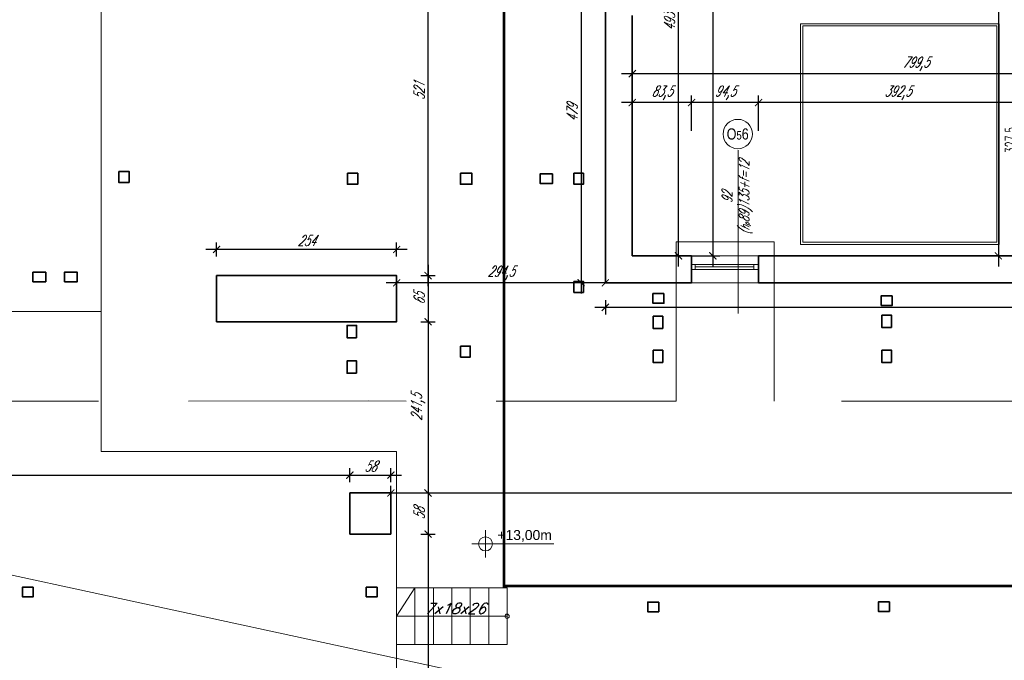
# Model space of a CAD drawing. Header units: millimetres. Extents: x 402 to 79005, y -7782 to 89952.
# Tile 11 of 256: x 25107 to 26496, y 7051 to 7954. Entities that reach past the tile are written whole.
import ezdxf
from ezdxf.enums import TextEntityAlignment as Align

# ---------------------------------------------------------------- set-up
doc = ezdxf.new("R2010")
doc.units = ezdxf.units.MM
doc.header["$LTSCALE"] = 10
doc.linetypes.add('DASHED', pattern=[19.05, 12.7, -6.35])
doc.layers.get('0').update_dxf_attribs({"lineweight": 0})
doc.layers.get('Defpoints').update_dxf_attribs({"color": 253})
for name, color, linetype, lineweight in [('01-2_konstrukcja dachu', 253, 'Continuous', 35), ('01_ściany', 253, 'Continuous', 35), ('03-01_okna', 253, 'Continuous', 15), ('03-02_schody', 253, 'Continuous', 5), ('04-1_widok', 253, 'Continuous', 5), ('04-2_nad', 253, 'DASHED', 5), ('05-01_wymiary', 253, 'Continuous', 5), ('05-03_opis', 253, 'Continuous', 5), ('0_A_DŹWIG OSOBOWY', 5, 'Continuous', 0), ('0_A_GRANICA OPRACOWANIA', 1, 'Continuous', 0), ('0_A_WYMIAROWANIE', 1, 'Continuous', 5), ('0_SZKLANA ELEWACJA SZYBU WINDOWEGO', 132, 'Continuous', 0)]:
    doc.layers.add(name, color=color, linetype=linetype, lineweight=lineweight)
doc.styles.add('arial', font='ARIAL.TTF')
doc.styles.add('ariel', font='ARIAL.TTF', dxfattribs={"width": 0.8})
doc.styles.add('ariel_wym', font='simplex.shx', dxfattribs={"width": 0.65, "oblique": 25})
doc.styles.add('SIMPLEXD', font='simplex.shx', dxfattribs={"width": 0.6})
doc.dimstyles.new('1-100', dxfattribs={"dimtxt": 16, "dimasz": 5, "dimexe": 0, "dimexo": 0, "dimgap": 5, "dimtad": 1, "dimdec": 1, "dimtxsty": 'SIMPLEXD', "dimcen": 5, "dimclrt": 256, "dimadec": 0, "dimazin": 0, "dimtfac": 1, "dimtdec": 0, "dimtix": 1, "dimtmove": 1, "dimatfit": 3, "dimldrblk": 'LP', "dimfxl": 0, "dimarcsym": 0})
doc.dimstyles.new('ariel 50', dxfattribs={"dimtxt": 15, "dimasz": 10, "dimexe": 10, "dimexo": 0, "dimgap": 5, "dimtad": 1, "dimdec": 1, "dimrnd": 0.5, "dimtxsty": 'ariel_wym', "dimblk": 'ARCHTICK', "dimcen": 2.5, "dimdle": 15, "dimazin": 0, "dimtfac": 1, "dimtdec": 1, "dimtix": 1, "dimtmove": 0, "dimatfit": 3, "dimldrblk": 'DOT', "dimfxl": 0, "dimarcsym": 0})
doc.dimstyles.new('ariel 50 wnętrze', dxfattribs={"dimtxt": 15, "dimasz": 10, "dimexe": 10, "dimexo": 0, "dimgap": 5, "dimtad": 1, "dimdec": 1, "dimrnd": 0.5, "dimtxsty": 'ariel_wym', "dimblk": 'ARCHTICK', "dimcen": 2.5, "dimdle": 15, "dimazin": 0, "dimtfac": 1, "dimtdec": 1, "dimtix": 1, "dimtmove": 0, "dimatfit": 3, "dimldrblk": 'DOT', "dimfxl": 0, "dimarcsym": 0})

# ---------------------------------------------------------------- blocks, each defined once
blk = doc.blocks.new('_ArchTick')
at = {"color": 0, "linetype": 'ByBlock', "const_width": 0.15}
blk.add_lwpolyline([(-0.5, -0.5), (0.5, 0.5)], dxfattribs=at)
blk = doc.blocks.new('*D3470')
at = {"layer": '05-01_wymiary', "color": 0, "lineweight": -2}
for p, q in [((26036.7, 7605.9), (26036.7, 8128.9)), ((25996.7, 8113.9), (26046.7, 8113.9)), ((25996.7, 7620.9), (26046.7, 7620.9))]:
    blk.add_line(p, q, dxfattribs=at)
at = {"layer": 'Defpoints', "color": 0, "lineweight": 0}
for p in [(25885.1, 8113.9), (26036.7, 8113.9), (25971.6, 7620.9)]:
    blk.add_point(p, dxfattribs=at)
at = {"layer": '05-01_wymiary', "color": 0, "lineweight": -2, "xscale": 10, "yscale": 10, "zscale": 10}
for p, rotation in [((26036.7, 8113.9), 90), ((26036.7, 7620.9), 270)]:
    blk.add_blockref('_ArchTick', p, dxfattribs=dict(at, rotation=rotation))
at = {"layer": '05-01_wymiary', "color": 0, "insert": (26024.2, 7950.7), "char_height": 15, "attachment_point": 5, "rotation": 90, "style": 'ariel_wym'}
blk.add_mtext('493', dxfattribs=at)
blk = doc.blocks.new('_Dot')
at = {"color": 0, "linetype": 'ByBlock', "lineweight": -2}
blk.add_line((-0.5, 0), (-1, 0), dxfattribs=at)
at = {"color": 0, "linetype": 'ByBlock', "const_width": 0.5}
blk.add_lwpolyline([(-0.25, 0, 1), (0.25, 0, 1)], format="xyb", close=True, dxfattribs=at)
blk = doc.blocks.new('*D3474')
at = {"layer": '05-01_wymiary', "color": 0, "lineweight": -2}
for p, q in [((26085.2, 8413.9), (26085.2, 7605.9)), ((26045.2, 8398.9), (26095.2, 8398.9)), ((26045.2, 7620.9), (26095.2, 7620.9))]:
    blk.add_line(p, q, dxfattribs=at)
at = {"layer": 'Defpoints', "color": 0, "lineweight": 0}
for p in [(25177.7, 8398.9), (25971.6, 7620.9), (26085.2, 7620.9)]:
    blk.add_point(p, dxfattribs=at)
at = {"layer": '05-01_wymiary', "color": 0, "lineweight": -2, "xscale": 10, "yscale": 10, "zscale": 10}
for p, rotation in [((26085.2, 8398.9), 90), ((26085.2, 7620.9), 270)]:
    blk.add_blockref('_ArchTick', p, dxfattribs=dict(at, rotation=rotation))
at = {"layer": '05-01_wymiary', "color": 0, "insert": (26072.7, 8009.9), "char_height": 15, "attachment_point": 5, "rotation": 90, "style": 'ariel_wym'}
blk.add_mtext('778', dxfattribs=at)
blk = doc.blocks.new('*D3522')
at = {"layer": '05-01_wymiary', "color": 0, "lineweight": -2}
for p, q in [((26488, 9358.9), (26488, 7605.9)), ((26528, 9343.9), (26478, 9343.9)), ((26528, 7620.9), (26478, 7620.9))]:
    blk.add_line(p, q, dxfattribs=at)
at = {"layer": 'Defpoints', "color": 0, "lineweight": 0}
for p in [(26771.2, 9343.9), (26488, 7620.9), (26771.2, 7620.9)]:
    blk.add_point(p, dxfattribs=at)
at = {"layer": '05-01_wymiary', "color": 0, "lineweight": -2, "xscale": 10, "yscale": 10, "zscale": 10}
for p, rotation in [((26488, 9343.9), 90), ((26488, 7620.9), 270)]:
    blk.add_blockref('_ArchTick', p, dxfattribs=dict(at, rotation=rotation))
at = {"layer": '05-01_wymiary', "color": 0, "insert": (26475.5, 8482.4), "char_height": 15, "attachment_point": 5, "rotation": 90, "style": 'ariel_wym'}
blk.add_mtext('1723', dxfattribs=at)
blk = doc.blocks.new('*D3559')
at = {"layer": '05-01_wymiary', "color": 0, "lineweight": -2}
for p, q in [((26557.3, 7837), (26134.8, 7837)), ((26149.8, 7797), (26149.8, 7847)), ((26542.3, 7797), (26542.3, 7847))]:
    blk.add_line(p, q, dxfattribs=at)
at = {"layer": 'Defpoints', "color": 0, "lineweight": 0}
for p in [(26149.8, 7837), (26149.8, 7582.9), (26542.3, 7582.9)]:
    blk.add_point(p, dxfattribs=at)
at = {"layer": '05-01_wymiary', "color": 0, "lineweight": -2, "xscale": 10, "yscale": 10, "zscale": 10, "rotation": 180}
blk.add_blockref('_ArchTick', (26149.8, 7837), dxfattribs=at)
at = {"layer": '05-01_wymiary', "color": 0, "lineweight": -2, "xscale": 10, "yscale": 10, "zscale": 10}
blk.add_blockref('_ArchTick', (26542.3, 7837), dxfattribs=at)
at = {"layer": '05-01_wymiary', "color": 0, "insert": (26346.1, 7850.9), "char_height": 15, "attachment_point": 5, "style": 'ariel_wym'}
blk.add_mtext('392,5', dxfattribs=at)
blk = doc.blocks.new('*D3560')
at = {"layer": '05-01_wymiary', "color": 0, "lineweight": -2}
for p, q in [((26164.8, 7837), (26040.3, 7837)), ((26055.3, 7797), (26055.3, 7847)), ((26149.8, 7797), (26149.8, 7847))]:
    blk.add_line(p, q, dxfattribs=at)
at = {"layer": 'Defpoints', "color": 0, "lineweight": 0}
for p in [(26055.3, 7837), (26055.3, 7582.9), (26149.8, 7582.9)]:
    blk.add_point(p, dxfattribs=at)
at = {"layer": '05-01_wymiary', "color": 0, "lineweight": -2, "xscale": 10, "yscale": 10, "zscale": 10, "rotation": 180}
blk.add_blockref('_ArchTick', (26055.3, 7837), dxfattribs=at)
at = {"layer": '05-01_wymiary', "color": 0, "lineweight": -2, "xscale": 10, "yscale": 10, "zscale": 10}
blk.add_blockref('_ArchTick', (26149.8, 7837), dxfattribs=at)
at = {"layer": '05-01_wymiary', "color": 0, "insert": (26102.6, 7850.9), "char_height": 15, "attachment_point": 5, "style": 'ariel_wym'}
blk.add_mtext('94,5', dxfattribs=at)
blk = doc.blocks.new('*D3561')
at = {"layer": '05-01_wymiary', "color": 0, "lineweight": -2}
for p, q in [((26070.3, 7837), (25956.6, 7837)), ((25971.6, 7797), (25971.6, 7847)), ((26055.3, 7797), (26055.3, 7847))]:
    blk.add_line(p, q, dxfattribs=at)
at = {"layer": 'Defpoints', "color": 0, "lineweight": 0}
for p in [(25971.6, 7837), (25971.6, 7620.9), (26055.3, 7582.9)]:
    blk.add_point(p, dxfattribs=at)
at = {"layer": '05-01_wymiary', "color": 0, "lineweight": -2, "xscale": 10, "yscale": 10, "zscale": 10, "rotation": 180}
blk.add_blockref('_ArchTick', (25971.6, 7837), dxfattribs=at)
at = {"layer": '05-01_wymiary', "color": 0, "lineweight": -2, "xscale": 10, "yscale": 10, "zscale": 10}
blk.add_blockref('_ArchTick', (26055.3, 7837), dxfattribs=at)
at = {"layer": '05-01_wymiary', "color": 0, "insert": (26013.5, 7850.9), "char_height": 15, "attachment_point": 5, "style": 'ariel_wym'}
blk.add_mtext('83,5', dxfattribs=at)
blk = doc.blocks.new('*D3562')
at = {"layer": '05-01_wymiary', "color": 0, "lineweight": -2}
for p, q in [((25956.6, 7877.8), (26786.2, 7877.8)), ((25971.6, 7837.8), (25971.6, 7887.8)), ((26771.2, 7837.8), (26771.2, 7887.8))]:
    blk.add_line(p, q, dxfattribs=at)
at = {"layer": 'Defpoints', "color": 0, "lineweight": 0}
for p in [(26771.2, 7877.8), (25971.6, 7620.9), (26771.2, 7620.9)]:
    blk.add_point(p, dxfattribs=at)
at = {"layer": '05-01_wymiary', "color": 0, "lineweight": -2, "xscale": 10, "yscale": 10, "zscale": 10, "rotation": 180}
blk.add_blockref('_ArchTick', (25971.6, 7877.8), dxfattribs=at)
at = {"layer": '05-01_wymiary', "color": 0, "lineweight": -2, "xscale": 10, "yscale": 10, "zscale": 10}
blk.add_blockref('_ArchTick', (26771.2, 7877.8), dxfattribs=at)
at = {"layer": '05-01_wymiary', "color": 0, "insert": (26371.4, 7891.7), "char_height": 15, "attachment_point": 5, "style": 'ariel_wym'}
blk.add_mtext('799,5', dxfattribs=at)
blk = doc.blocks.new('*D3597')
at = {"layer": '05-01_wymiary', "color": 0, "lineweight": -2}
for p, q in [((25899.4, 8076.9), (25899.4, 7567.9)), ((25909.4, 8061.9), (25889.4, 8061.9)), ((25909.4, 7582.9), (25889.4, 7582.9))]:
    blk.add_line(p, q, dxfattribs=at)
at = {"layer": 'Defpoints', "color": 0, "lineweight": 0}
for p in [(25933.6, 8061.9), (25899.4, 7582.9), (25933.6, 7582.9)]:
    blk.add_point(p, dxfattribs=at)
at = {"layer": '05-01_wymiary', "color": 0, "lineweight": -2, "xscale": 10, "yscale": 10, "zscale": 10}
for p, rotation in [((25899.4, 8061.9), 90), ((25899.4, 7582.9), 270)]:
    blk.add_blockref('_ArchTick', p, dxfattribs=dict(at, rotation=rotation))
at = {"layer": '05-01_wymiary', "color": 0, "insert": (25886.9, 7822.4), "char_height": 15, "attachment_point": 5, "rotation": 90, "style": 'ariel_wym'}
blk.add_mtext('479', dxfattribs=at)
blk = doc.blocks.new('*D3598')
at = {"layer": '05-01_wymiary', "color": 0, "lineweight": -2}
for p, q in [((25933.6, 7558.4), (25933.6, 7538.4)), ((27326.5, 7558.4), (27326.5, 7538.4)), ((25918.6, 7548.4), (27341.5, 7548.4))]:
    blk.add_line(p, q, dxfattribs=at)
at = {"layer": 'Defpoints', "color": 0, "lineweight": 0}
for p in [(25933.6, 7582.9), (27326.5, 7582.9), (27326.5, 7548.4)]:
    blk.add_point(p, dxfattribs=at)
at = {"layer": '05-01_wymiary', "color": 0, "lineweight": -2, "xscale": 10, "yscale": 10, "zscale": 10, "rotation": 180}
blk.add_blockref('_ArchTick', (25933.6, 7548.4), dxfattribs=at)
at = {"layer": '05-01_wymiary', "color": 0, "lineweight": -2, "xscale": 10, "yscale": 10, "zscale": 10}
blk.add_blockref('_ArchTick', (27326.5, 7548.4), dxfattribs=at)
at = {"layer": '05-01_wymiary', "color": 0, "insert": (26630.1, 7560.9), "char_height": 15, "attachment_point": 5, "style": 'ariel_wym'}
blk.add_mtext('1393', dxfattribs=at)
blk = doc.blocks.new('*D3599')
at = {"layer": '05-01_wymiary', "color": 0, "lineweight": -2}
for p, q in [((25639.2, 7582.9), (25639.2, 7592.9)), ((25933.6, 7582.9), (25933.6, 7592.9)), ((25948.6, 7582.9), (25624.2, 7582.9))]:
    blk.add_line(p, q, dxfattribs=at)
at = {"layer": 'Defpoints', "color": 0, "lineweight": 0}
for p in [(25639.2, 7582.9), (25639.2, 7582.9), (25933.6, 7582.9)]:
    blk.add_point(p, dxfattribs=at)
at = {"layer": '05-01_wymiary', "color": 0, "lineweight": -2, "xscale": 10, "yscale": 10, "zscale": 10, "rotation": 180}
blk.add_blockref('_ArchTick', (25639.2, 7582.9), dxfattribs=at)
at = {"layer": '05-01_wymiary', "color": 0, "lineweight": -2, "xscale": 10, "yscale": 10, "zscale": 10}
blk.add_blockref('_ArchTick', (25933.6, 7582.9), dxfattribs=at)
at = {"layer": '05-01_wymiary', "color": 0, "insert": (25786.4, 7596.8), "char_height": 15, "attachment_point": 5, "style": 'ariel_wym'}
blk.add_mtext('294,5', dxfattribs=at)
blk = doc.blocks.new('*D3600')
at = {"layer": '05-01_wymiary', "color": 0, "lineweight": -2}
for p, q in [((25683.5, 7608), (25683.5, 7513)), ((25673.5, 7593), (25693.5, 7593)), ((25673.5, 7528), (25693.5, 7528))]:
    blk.add_line(p, q, dxfattribs=at)
at = {"layer": 'Defpoints', "color": 0, "lineweight": 0}
for p in [(25639.2, 7593), (25639.2, 7528), (25683.5, 7528)]:
    blk.add_point(p, dxfattribs=at)
at = {"layer": '05-01_wymiary', "color": 0, "lineweight": -2, "xscale": 10, "yscale": 10, "zscale": 10}
for p, rotation in [((25683.5, 7593), 90), ((25683.5, 7528), 270)]:
    blk.add_blockref('_ArchTick', p, dxfattribs=dict(at, rotation=rotation))
at = {"layer": '05-01_wymiary', "color": 0, "insert": (25671, 7560.5), "char_height": 15, "attachment_point": 5, "rotation": 90, "style": 'ariel_wym'}
blk.add_mtext('65', dxfattribs=at)
blk = doc.blocks.new('*D3601')
at = {"layer": '05-01_wymiary', "color": 0, "lineweight": -2}
for p, q in [((25385.2, 7619.9), (25385.2, 7639.9)), ((25639.2, 7619.9), (25639.2, 7639.9)), ((25654.2, 7629.9), (25370.2, 7629.9))]:
    blk.add_line(p, q, dxfattribs=at)
at = {"layer": 'Defpoints', "color": 0, "lineweight": 0}
for p in [(25385.2, 7629.9), (25385.2, 7593), (25639.2, 7593)]:
    blk.add_point(p, dxfattribs=at)
at = {"layer": '05-01_wymiary', "color": 0, "lineweight": -2, "xscale": 10, "yscale": 10, "zscale": 10, "rotation": 180}
blk.add_blockref('_ArchTick', (25385.2, 7629.9), dxfattribs=at)
at = {"layer": '05-01_wymiary', "color": 0, "lineweight": -2, "xscale": 10, "yscale": 10, "zscale": 10}
blk.add_blockref('_ArchTick', (25639.2, 7629.9), dxfattribs=at)
at = {"layer": '05-01_wymiary', "color": 0, "insert": (25512.2, 7642.4), "char_height": 15, "attachment_point": 5, "style": 'ariel_wym'}
blk.add_mtext('254', dxfattribs=at)
blk = doc.blocks.new('*D3602')
at = {"layer": '05-01_wymiary', "color": 0, "lineweight": -2}
for p, q in [((25683.5, 7578), (25683.5, 8128.9)), ((25673.5, 8113.9), (25693.5, 8113.9)), ((25673.5, 7593), (25693.5, 7593))]:
    blk.add_line(p, q, dxfattribs=at)
at = {"layer": 'Defpoints', "color": 0, "lineweight": 0}
for p in [(25656.4, 8113.9), (25683.5, 8113.9), (25639.2, 7593)]:
    blk.add_point(p, dxfattribs=at)
at = {"layer": '05-01_wymiary', "color": 0, "lineweight": -2, "xscale": 10, "yscale": 10, "zscale": 10}
for p, rotation in [((25683.5, 8113.9), 90), ((25683.5, 7593), 270)]:
    blk.add_blockref('_ArchTick', p, dxfattribs=dict(at, rotation=rotation))
at = {"layer": '05-01_wymiary', "color": 0, "insert": (25671, 7853.4), "char_height": 15, "attachment_point": 5, "rotation": 90, "style": 'ariel_wym'}
blk.add_mtext('521', dxfattribs=at)
blk = doc.blocks.new('*D3606')
at = {"layer": '05-01_wymiary', "color": 0, "lineweight": -2}
for p, q in [((24218.7, 7301.7), (24218.7, 7321.7)), ((25573.1, 7301.7), (25573.1, 7321.7)), ((24203.7, 7311.7), (25588.1, 7311.7))]:
    blk.add_line(p, q, dxfattribs=at)
at = {"layer": 'Defpoints', "color": 0, "lineweight": 0}
for p in [(25573.1, 7311.7), (24218.7, 7286.5), (25573.1, 7286.5)]:
    blk.add_point(p, dxfattribs=at)
at = {"layer": '05-01_wymiary', "color": 0, "lineweight": -2, "xscale": 10, "yscale": 10, "zscale": 10, "rotation": 180}
blk.add_blockref('_ArchTick', (24218.7, 7311.7), dxfattribs=at)
at = {"layer": '05-01_wymiary', "color": 0, "lineweight": -2, "xscale": 10, "yscale": 10, "zscale": 10}
blk.add_blockref('_ArchTick', (25573.1, 7311.7), dxfattribs=at)
at = {"layer": '05-01_wymiary', "color": 0, "insert": (24895.9, 7325.6), "char_height": 15, "attachment_point": 5, "style": 'ariel_wym'}
blk.add_mtext('1354,5', dxfattribs=at)
blk = doc.blocks.new('*D3607')
at = {"layer": '05-01_wymiary', "color": 0, "lineweight": -2}
for p, q in [((25573.1, 7301.7), (25573.1, 7321.7)), ((25631.1, 7301.7), (25631.1, 7321.7)), ((25558.1, 7311.7), (25646.1, 7311.7))]:
    blk.add_line(p, q, dxfattribs=at)
at = {"layer": 'Defpoints', "color": 0, "lineweight": 0}
for p in [(25631.1, 7311.7), (25573.1, 7286.5), (25631.1, 7286.5)]:
    blk.add_point(p, dxfattribs=at)
at = {"layer": '05-01_wymiary', "color": 0, "lineweight": -2, "xscale": 10, "yscale": 10, "zscale": 10, "rotation": 180}
blk.add_blockref('_ArchTick', (25573.1, 7311.7), dxfattribs=at)
at = {"layer": '05-01_wymiary', "color": 0, "lineweight": -2, "xscale": 10, "yscale": 10, "zscale": 10}
blk.add_blockref('_ArchTick', (25631.1, 7311.7), dxfattribs=at)
at = {"layer": '05-01_wymiary', "color": 0, "insert": (25602.1, 7324.2), "char_height": 15, "attachment_point": 5, "style": 'ariel_wym'}
blk.add_mtext('58', dxfattribs=at)
blk = doc.blocks.new('*D3608')
at = {"layer": '05-01_wymiary', "color": 0, "lineweight": -2}
for p, q in [((25631.1, 7286.5), (25631.1, 7296.5)), ((27686.2, 7286.5), (27686.2, 7296.5)), ((25616.1, 7286.5), (27701.2, 7286.5))]:
    blk.add_line(p, q, dxfattribs=at)
at = {"layer": 'Defpoints', "color": 0, "lineweight": 0}
for p in [(25631.1, 7286.5), (27686.2, 7286.5), (27686.2, 7286.5)]:
    blk.add_point(p, dxfattribs=at)
at = {"layer": '05-01_wymiary', "color": 0, "lineweight": -2, "xscale": 10, "yscale": 10, "zscale": 10, "rotation": 180}
blk.add_blockref('_ArchTick', (25631.1, 7286.5), dxfattribs=at)
at = {"layer": '05-01_wymiary', "color": 0, "lineweight": -2, "xscale": 10, "yscale": 10, "zscale": 10}
blk.add_blockref('_ArchTick', (27686.2, 7286.5), dxfattribs=at)
at = {"layer": '05-01_wymiary', "color": 0, "insert": (26658.7, 7299), "char_height": 15, "attachment_point": 5, "style": 'ariel_wym'}
blk.add_mtext('2055', dxfattribs=at)
blk = doc.blocks.new('*D3609')
at = {"layer": '05-01_wymiary', "color": 0, "lineweight": -2}
for p, q in [((25683.5, 7543), (25683.5, 7271.5)), ((25673.5, 7528), (25693.5, 7528)), ((25673.5, 7286.5), (25693.5, 7286.5))]:
    blk.add_line(p, q, dxfattribs=at)
at = {"layer": 'Defpoints', "color": 0, "lineweight": 0}
for p in [(25639.2, 7528), (25631.1, 7286.5), (25683.5, 7286.5)]:
    blk.add_point(p, dxfattribs=at)
at = {"layer": '05-01_wymiary', "color": 0, "lineweight": -2, "xscale": 10, "yscale": 10, "zscale": 10}
for p, rotation in [((25683.5, 7528), 90), ((25683.5, 7286.5), 270)]:
    blk.add_blockref('_ArchTick', p, dxfattribs=dict(at, rotation=rotation))
at = {"layer": '05-01_wymiary', "color": 0, "insert": (25669.6, 7407.3), "char_height": 15, "attachment_point": 5, "rotation": 90, "style": 'ariel_wym'}
blk.add_mtext('241,5', dxfattribs=at)
blk = doc.blocks.new('*D3610')
at = {"layer": '05-01_wymiary', "color": 0, "lineweight": -2}
for p, q in [((25683.5, 7301.5), (25683.5, 7213.5)), ((25673.5, 7286.5), (25693.5, 7286.5)), ((25673.5, 7228.5), (25693.5, 7228.5))]:
    blk.add_line(p, q, dxfattribs=at)
at = {"layer": 'Defpoints', "color": 0, "lineweight": 0}
for p in [(25631.1, 7286.5), (25631.1, 7228.5), (25683.5, 7228.5)]:
    blk.add_point(p, dxfattribs=at)
at = {"layer": '05-01_wymiary', "color": 0, "lineweight": -2, "xscale": 10, "yscale": 10, "zscale": 10}
for p, rotation in [((25683.5, 7286.5), 90), ((25683.5, 7228.5), 270)]:
    blk.add_blockref('_ArchTick', p, dxfattribs=dict(at, rotation=rotation))
at = {"layer": '05-01_wymiary', "color": 0, "insert": (25671, 7257.5), "char_height": 15, "attachment_point": 5, "rotation": 90, "style": 'ariel_wym'}
blk.add_mtext('58', dxfattribs=at)
blk = doc.blocks.new('*D3611')
at = {"layer": '05-01_wymiary', "color": 0, "lineweight": -2}
for p, q in [((25683.5, 7243.5), (25683.5, 6653.9)), ((25673.5, 7228.5), (25693.5, 7228.5)), ((25673.5, 6668.9), (25693.5, 6668.9))]:
    blk.add_line(p, q, dxfattribs=at)
at = {"layer": 'Defpoints', "color": 0, "lineweight": 0}
for p in [(25631.1, 7228.5), (25656.2, 6668.9), (25683.5, 6668.9)]:
    blk.add_point(p, dxfattribs=at)
at = {"layer": '05-01_wymiary', "color": 0, "lineweight": -2, "xscale": 10, "yscale": 10, "zscale": 10}
for p, rotation in [((25683.5, 7228.5), 90), ((25683.5, 6668.9), 270)]:
    blk.add_blockref('_ArchTick', p, dxfattribs=dict(at, rotation=rotation))
at = {"layer": '05-01_wymiary', "color": 0, "insert": (25669.6, 6948.7), "char_height": 15, "attachment_point": 5, "rotation": 90, "style": 'ariel_wym'}
blk.add_mtext('559,5', dxfattribs=at)
blk = doc.blocks.new('kota rzutowa')
at = {"ltscale": 0.5}
for p, q in [((0, -20.6), (0, 20.6)), ((-20.6, 0), (102.8, 0))]:
    blk.add_line(p, q, dxfattribs=at)
blk.add_circle((0, 0), 10.6, dxfattribs=at)
at = {"ltscale": 0.5, "style": 'arial'}
blk.add_attdef('POZ._POSADKI_WYKOŃCZONWJ', text='', height=15, dxfattribs=at).set_placement((17.9, 1.4), align=Align.BOTTOM_LEFT)
blk.add_attdef('POZ._POSADZKI_KONSTRUKCJA', text='', height=15, dxfattribs=at).set_placement((17, -5), align=Align.TOP_LEFT)
blk = doc.blocks.new('*D4116')
at = {"layer": '0_A_WYMIAROWANIE', "color": 0, "lineweight": -2}
for p, q in [((26209, 7978.3), (26209, 7983.3)), ((26484, 7983.3), (26214, 7983.3)), ((26489, 7978.3), (26489, 7983.3))]:
    blk.add_line(p, q, dxfattribs=at)
at = {"layer": '0_A_WYMIAROWANIE', "color": 0, "lineweight": 9}
for points in [[(26214, 7984.1), (26214, 7982.5), (26209, 7983.3)], [(26484, 7982.5), (26484, 7984.1), (26489, 7983.3)]]:
    blk.add_solid(points, dxfattribs=at)
at = {"layer": 'Defpoints', "color": 0, "lineweight": 9}
for p in [(26209, 7983.3), (26209, 7938.1), (26489, 7938.1)]:
    blk.add_point(p, dxfattribs=at)
at = {"layer": '0_A_WYMIAROWANIE', "insert": (26349, 7996.3), "char_height": 16, "attachment_point": 5, "style": 'SIMPLEXD'}
blk.add_mtext('280', dxfattribs=at)
blk = doc.blocks.new('LP')
for p, q in [((0, 0), (-1, 0)), ((0, 1), (0, 0)), ((0, -1), (0, 0)), ((0, 0), (1, 0))]:
    blk.add_line(p, q)
at = {"const_width": 0.2}
blk.add_lwpolyline([(0.71, 0.71), (-0.71, -0.71)], dxfattribs=at)
blk = doc.blocks.new('*D4117')
at = {"layer": '0_A_WYMIAROWANIE', "color": 0, "lineweight": -2}
for p, q in [((26517.7, 7948), (26522.7, 7948)), ((26522.7, 7943), (26522.7, 7625.5)), ((26517.7, 7620.5), (26522.7, 7620.5))]:
    blk.add_line(p, q, dxfattribs=at)
at = {"layer": '0_A_WYMIAROWANIE', "color": 0, "lineweight": 9}
for points in [[(26523.5, 7943), (26521.9, 7943), (26522.7, 7948)], [(26521.9, 7625.5), (26523.5, 7625.5), (26522.7, 7620.5)]]:
    blk.add_solid(points, dxfattribs=at)
at = {"layer": 'Defpoints', "color": 0, "lineweight": 9}
for p in [(26489, 7948), (26489, 7620.5), (26522.7, 7620.5)]:
    blk.add_point(p, dxfattribs=at)
at = {"layer": '0_A_WYMIAROWANIE', "insert": (26508.2, 7784.2), "char_height": 16, "attachment_point": 5, "rotation": 90, "style": 'SIMPLEXD'}
blk.add_mtext('327,5', dxfattribs=at)

msp = doc.modelspace()

# ---------------------------------------------------------------- linework, layer by layer
at = {"layer": '01-2_konstrukcja dachu'}
for points in [[(25247.26, 7739.86), (25261.76, 7739.86), (25261.76, 7724.36), (25247.26, 7724.36)], [(25569.76, 7737.36), (25584.26, 7737.36), (25584.26, 7721.86), (25569.76, 7721.86)], [(25729.26, 7737.36), (25745.26, 7737.36), (25745.26, 7721.86), (25729.26, 7721.86)], [(25859.12, 7736.5), (25859.12, 7723), (25841.62, 7723), (25841.62, 7736.5)], [(25889.26, 7737.36), (25902.76, 7737.36), (25902.76, 7721.86), (25889.26, 7721.86)], [(25126.11, 7584.36), (25126.11, 7597.86), (25144.11, 7597.86), (25144.11, 7584.36)], [(25170.61, 7584.36), (25170.61, 7597.86), (25188.61, 7597.86), (25188.61, 7584.36)], [(25889.26, 7584.86), (25902.76, 7584.86), (25902.76, 7569.36), (25889.26, 7569.36)], [(26016.19, 7567.61), (26016.19, 7554.11), (26000.69, 7554.11), (26000.69, 7567.61)], [(26338.19, 7564.61), (26338.19, 7551.11), (26322.69, 7551.11), (26322.69, 7564.61)], [(26014.62, 7518.25), (26001.12, 7518.25), (26001.12, 7535.75), (26014.62, 7535.75)], [(26337.25, 7519.75), (26323.75, 7519.75), (26323.75, 7537.25), (26337.25, 7537.25)], [(25582.75, 7505.42), (25569.25, 7505.42), (25569.25, 7522.92), (25582.75, 7522.92)], [(25729.43, 7493.71), (25742.93, 7493.71), (25742.93, 7478.21), (25729.43, 7478.21)], [(26014.62, 7470.36), (26001.12, 7470.36), (26001.12, 7487.86), (26014.62, 7487.86)], [(26337.25, 7470.36), (26323.75, 7470.36), (26323.75, 7487.86), (26337.25, 7487.86)], [(25582.75, 7455.36), (25569.25, 7455.36), (25569.25, 7472.86), (25582.75, 7472.86)], [(25126.69, 7153.63), (25126.69, 7140.13), (25111.19, 7140.13), (25111.19, 7153.63)], [(25611.9, 7153.63), (25611.9, 7140.13), (25596.4, 7140.13), (25596.4, 7153.63)], [(26008.83, 7132.63), (26008.83, 7119.13), (25993.33, 7119.13), (25993.33, 7132.63)], [(26334.23, 7132.93), (26334.23, 7119.43), (26318.73, 7119.43), (26318.73, 7132.93)]]:
    msp.add_lwpolyline(points, close=True, dxfattribs=at)
at = {"layer": '01_ściany'}
for p, q in [((25933.6, 7582.86), (25933.6, 8061.88)), ((25971.6, 7620.86), (25971.6, 7959.75)), ((26055.35, 7620.86), (25971.6, 7620.86)), ((26055.35, 7582.86), (26055.35, 7620.86)), ((26542.35, 7620.86), (26149.85, 7620.86)), ((26149.85, 7582.86), (26149.85, 7620.86)), ((26055.35, 7582.86), (25933.6, 7582.86)), ((26542.35, 7582.86), (26149.85, 7582.86)), ((25573.13, 7286.54), (25573.13, 7228.54)), ((25631.13, 7286.54), (25573.13, 7286.54)), ((25631.13, 7228.54), (25631.13, 7286.54)), ((25573.13, 7228.54), (25631.13, 7228.54))]:
    msp.add_line(p, q, dxfattribs=at)
msp.add_lwpolyline([(25385.18, 7592.96), (25639.18, 7592.96), (25639.18, 7527.96), (25385.18, 7527.96)], close=True, dxfattribs=at)
at = {"layer": '03-01_okna'}
msp.add_line((26149.85, 7620.86), (26055.35, 7620.86), dxfattribs=at)
at = {"layer": '03-01_okna', "linetype": 'Continuous', "lineweight": 0}
for p, q in [((26149.85, 7608.86), (26055.35, 7608.86)), ((26149.85, 7601.87), (26055.35, 7601.87)), ((26060.52, 7608.86), (26060.52, 7601.87)), ((26142.86, 7605.36), (26060.52, 7605.36)), ((26142.86, 7608.86), (26142.86, 7601.87))]:
    msp.add_line(p, q, dxfattribs=at)
at = {"layer": '03-02_schody'}
for p, q in [((25639.07, 7152.78), (25795.07, 7152.78)), ((25639.07, 7112.78), (25665.07, 7152.78)), ((25639.07, 7152.78), (25639.07, 7072.78)), ((25665.07, 7152.78), (25665.07, 7072.78)), ((25691.07, 7152.78), (25691.07, 7072.78)), ((25717.07, 7152.78), (25717.07, 7072.78)), ((25743.07, 7152.78), (25743.07, 7072.78)), ((25769.07, 7152.78), (25769.07, 7072.78)), ((25795.07, 7152.78), (25795.07, 7072.78)), ((25795.07, 7152.78), (25795.07, 7072.78)), ((25639.07, 7112.78), (25795.07, 7112.78)), ((25639.07, 7072.78), (25795.07, 7072.78))]:
    msp.add_line(p, q, dxfattribs=at)
msp.add_circle((25795.07, 7112.78), 3, dxfattribs=at)
at = {"layer": '04-1_widok'}
for p, q in [((25222.6, 8113.86), (25222.6, 7344.86)), ((26055.35, 7582.86), (26149.85, 7582.86)), ((24567.65, 7542.36), (25222.6, 7542.36)), ((25639.07, 7344.86), (25222.6, 7344.86)), ((25639.07, 7344.86), (25639.07, 6668.86))]:
    msp.add_line(p, q, dxfattribs=at)
at = {"layer": '04-2_nad', "ltscale": 2}
for p, q in [((26171.6, 7640.86), (26033.6, 7640.86)), ((26033.6, 7640.86), (26033.6, 7416.14)), ((26171.6, 7640.86), (26171.6, 7416.13)), ((25599.41, 7416.23), (24724.59, 7416.13)), ((26033.6, 7416.14), (25599.41, 7416.23)), ((26520.6, 7416.13), (26171.6, 7416.13))]:
    msp.add_line(p, q, dxfattribs=at)
at = {"layer": '05-03_opis', "lineweight": 0}
msp.add_line((26120.81, 7539.64), (26120.81, 7769.98), dxfattribs=at)
at = {"layer": '05-03_opis'}
msp.add_line((23185.08, 7582.86), (27686.23, 6611.82), dxfattribs=at)
at = {"layer": '05-03_opis', "lineweight": 0}
msp.add_circle((26120.31, 7792.67), 20.69, dxfattribs=at)
at = {"layer": '0_A_DŹWIG OSOBOWY', "lineweight": 0}
msp.add_lwpolyline([(26211.95, 7945.02), (26485.95, 7945.02), (26485.95, 7640.02), (26211.95, 7640.02)], close=True, dxfattribs=at)
at = {"layer": '0_A_GRANICA OPRACOWANIA', "color": 1, "linetype": 'DASHED', "const_width": 4}
msp.add_lwpolyline([(25790.69, 8549.34), (26803.78, 8549.34), (26803.78, 7155.42), (25790.69, 7155.42)], close=True, dxfattribs=at)
at = {"layer": '0_SZKLANA ELEWACJA SZYBU WINDOWEGO'}
for points in [[(26208.95, 7948.02), (26488.95, 7948.02), (26488.95, 7637.02), (26208.95, 7637.02)], [(26211.95, 7945.02), (26485.95, 7945.02), (26485.95, 7640.02), (26211.95, 7640.02)]]:
    msp.add_lwpolyline(points, close=True, dxfattribs=at)

# ---------------------------------------------------------------- block references
at = {"layer": '05-03_opis', "xscale": 0.9359999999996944, "yscale": 0.9359999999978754, "zscale": 0.9359999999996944}
msp.add_blockref('kota rzutowa', (25764.55, 7214.7), dxfattribs=at).add_auto_attribs({'POZ._POSADKI_WYKOŃCZONWJ': '+13,00m'})

# ---------------------------------------------------------------- texts
at = {"layer": '05-03_opis', "lineweight": 0, "attachment_point": 5}
for s, insert, char_height, width, style in [('O{\\H0.7576x;5}6', (26120.31, 7792.67), 15.84, 75.1935, 'ariel'), ('{\\W1;7x18x26}', (25721.37, 7123.71), 15, 55, 'ariel_wym')]:
    msp.add_mtext(s, dxfattribs=dict(at, insert=insert, char_height=char_height, width=width, style=style))
at = {"layer": '05-03_opis', "lineweight": 0, "insert": (26119.74, 7703.25), "char_height": 14.4, "width": 62.6613, "attachment_point": 5, "rotation": 90, "style": 'ariel_wym'}
msp.add_mtext('92\\P({\\H0.8333x;h\\H0.6x;p}89)135+f=12', dxfattribs=at)

# ---------------------------------------------------------------- dimensions: what is measured, and where the dimension line sits
at = {"layer": '05-01_wymiary'}
for base, p1, p2, dimstyle, picture, middle in [((26487.99, 7620.86), (26771.23, 9343.86), (26771.23, 7620.86), 'ariel 50', '*D3522', (26475.49, 8482.36)), ((26085.16, 7620.86), (25177.65, 8398.86), (25971.6, 7620.86), 'ariel 50', '*D3474', (26072.66, 8009.86)), ((25899.39, 7582.86), (25933.6, 8061.88), (25933.6, 7582.86), 'ariel 50 wnętrze', '*D3597', (25886.89, 7822.37)), ((25683.51, 7527.96), (25639.18, 7592.96), (25639.18, 7527.96), 'ariel 50 wnętrze', '*D3600', (25671.01, 7560.46))]:
    dim = msp.add_linear_dim(base=base, p1=p1, p2=p2, angle=90, dimstyle=dimstyle, dxfattribs=at)
    dim.commit()
    dim.dimension.update_dxf_attribs({"geometry": picture, "text_midpoint": middle})
for base, p1, p2, picture, middle in [((25683.51, 8113.86), (25639.18, 7592.96), (25656.41, 8113.86), '*D3602', (25671.01, 7853.41)), ((25683.51, 7286.54), (25639.18, 7527.96), (25631.13, 7286.54), '*D3609', (25669.58, 7407.25)), ((25683.51, 7228.54), (25631.13, 7286.54), (25631.13, 7228.54), '*D3610', (25671.01, 7257.54)), ((25683.51, 6668.86), (25631.13, 7228.54), (25656.23, 6668.86), '*D3611', (25669.58, 6948.7))]:
    dim = msp.add_linear_dim(base=base, p1=p1, p2=p2, angle=90, dimstyle='ariel 50 wnętrze', override={"dimtmove": 1}, dxfattribs=at)
    dim.commit()
    dim.dimension.update_dxf_attribs({"geometry": picture, "text_midpoint": middle})
dim = msp.add_linear_dim(base=(26036.74, 8113.86), p1=(25971.6, 7620.86), p2=(25885.09, 8113.86), angle=90, dimstyle='ariel 50', dxfattribs=at)
dim.commit()
dim.dimension.update_dxf_attribs({"geometry": '*D3470', "text_midpoint": (26036.74, 7950.72), "dimtype": 160})
for base, p1, p2, dimstyle, picture, middle in [((26771.23, 7877.76), (25971.6, 7620.86), (26771.23, 7620.86), 'ariel 50', '*D3562', (26371.41, 7891.69)), ((25385.18, 7629.89), (25639.18, 7592.96), (25385.18, 7592.96), 'ariel 50 wnętrze', '*D3601', (25512.18, 7642.39)), ((27326.52, 7548.36), (25933.6, 7582.86), (27326.52, 7582.86), 'ariel 50 wnętrze', '*D3598', (26630.06, 7560.86))]:
    dim = msp.add_linear_dim(base=base, p1=p1, p2=p2, dimstyle=dimstyle, dxfattribs=at)
    dim.commit()
    dim.dimension.update_dxf_attribs({"geometry": picture, "text_midpoint": middle})
for base, p1, p2, dimstyle, picture, middle in [((25971.6007, 7836.9966), (26055.3495, 7582.8551), (25971.6007, 7620.8551), 'ariel 50', '*D3561', (26013.4751, 7850.9251)), ((26055.35, 7837), (26149.85, 7582.86), (26055.35, 7582.86), 'ariel 50', '*D3560', (26102.6, 7850.93)), ((26149.85, 7837), (26542.35, 7582.86), (26149.85, 7582.86), 'ariel 50', '*D3559', (26346.1, 7850.93)), ((25639.18, 7582.86), (25933.6, 7582.86), (25639.18, 7582.86), 'ariel 50 wnętrze', '*D3599', (25786.39, 7596.78)), ((25573.1262, 7311.7041), (24218.6815, 7286.5427), (25573.1262, 7286.5427), 'ariel 50 wnętrze', '*D3606', (24895.9039, 7325.6327)), ((25631.13, 7311.7), (25573.13, 7286.54), (25631.13, 7286.54), 'ariel 50 wnętrze', '*D3607', (25602.13, 7324.2)), ((27686.23, 7286.54), (25631.13, 7286.54), (27686.23, 7286.54), 'ariel 50 wnętrze', '*D3608', (26658.68, 7299.04))]:
    dim = msp.add_linear_dim(base=base, p1=p1, p2=p2, dimstyle=dimstyle, override={"dimtmove": 1}, dxfattribs=at)
    dim.commit()
    dim.dimension.update_dxf_attribs({"geometry": picture, "text_midpoint": middle})
at = {"layer": '0_A_WYMIAROWANIE', "color": 1}
dim = msp.add_linear_dim(base=(26208.95, 7983.3), p1=(26488.95, 7938.13), p2=(26208.95, 7938.13), dimstyle='1-100', dxfattribs=at)
dim.commit()
dim.dimension.update_dxf_attribs({"geometry": '*D4116', "text_midpoint": (26348.95, 7996.3)})
dim = msp.add_linear_dim(base=(26522.71, 7620.48), p1=(26488.95, 7948.02), p2=(26488.95, 7620.48), angle=90, dimstyle='1-100', dxfattribs=at)
dim.commit()
dim.dimension.update_dxf_attribs({"geometry": '*D4117', "text_midpoint": (26508.19, 7784.25)})

doc.saveas('drawing.dxf')
